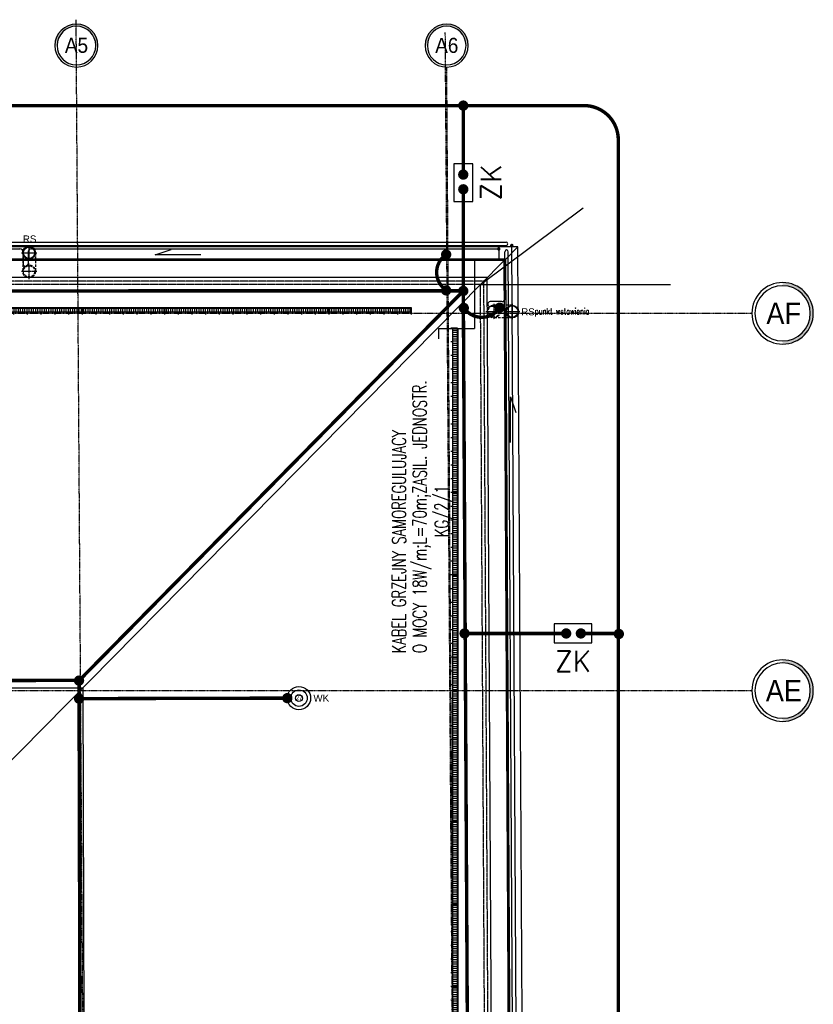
# Model space of a CAD drawing. Header units: inches. Extents: x -145354 to -97635, y 38777 to 78670.
# Tile 199 of 231: x -139052 to -137894, y 77235 to 78670. Entities that reach past the tile are written whole.
import ezdxf
from ezdxf.enums import TextEntityAlignment as Align

# ---------------------------------------------------------------- set-up
doc = ezdxf.new("R2010")
doc.units = ezdxf.units.IN
doc.header["$MEASUREMENT"] = 0
for name, pattern in [('CENTER', [2, 1.25, -0.25, 0.25, -0.25]), ('CONTINUA', [0]), ('DASHED2', [0.375, 0.25, -0.125]), ('HIDDEN', [0.375, 0.25, -0.125])]:
    doc.linetypes.add(name, pattern=pattern)
doc.layers.get('0').update_dxf_attribs({"color": 101})
doc.layers.add('0-pomoc', color=21, linetype='Continuous', plot=False)
for name, color, linetype in [('CIENKA', 8, 'CONTINUA'), ('E35', 6, 'Continuous'), ('E50', 3, 'Continuous'), ('Ins-kan', 54, 'Continuous'), ('Ins-went-opis', 141, 'Continuous'), ('Ins-wod', 152, 'Continuous'), ('Ins-wod-opis', 155, 'Continuous'), ('L_CIENKA', 8, 'Continuous'), ('Os-osie glowne', 8, 'CENTER'), ('Os-osie-opis', 8, 'Continuous'), ('piony_K_nr', 240, 'Continuous'), ('W-idok', 9, 'Continuous')]:
    doc.layers.add(name, color=color, linetype=linetype)
doc.styles.add('dwg_opis duży', font='ARIAL.TTF', dxfattribs={"width": 0.9})
doc.styles.add('ROMANS', font='romans', dxfattribs={"width": 0.85})
doc.styles.add('TYTUL2', font='ARIAL.TTF')

# ---------------------------------------------------------------- blocks, each defined once
blk = doc.blocks.new('rura_spustowa')
at = {"layer": 'Ins-wod', "linetype": 'Continuous'}
for p, q in [((-11.2, 0), (11.2, 0)), ((0, -11.2), (0, 11.2))]:
    blk.add_line(p, q, dxfattribs=at)
at = {"layer": 'Ins-wod', "linetype": 'Continuous', "ltscale": 25}
for radius in [9.25, 8.25]:
    blk.add_circle((0, 0), radius, dxfattribs=at)
blk = doc.blocks.new('RURASPUSTOWA')
at = {"layer": 'Ins-wod', "linetype": 'HIDDEN', "ltscale": 15}
for p, q in [((-20.5, 27), (-20.5, 0)), ((-2, 27), (-2, 0))]:
    blk.add_line(p, q, dxfattribs=at)
at = {"layer": 'Ins-wod', "linetype": 'HIDDEN'}
for p, q in [((-22.5, 0), (0, 0)), ((-11.3, -11.3), (-11.3, 11.3))]:
    blk.add_line(p, q, dxfattribs=at)
at = {"layer": 'Ins-wod', "linetype": 'HIDDEN', "ltscale": 15}
for radius in [9.25, 8.25]:
    blk.add_circle((-11.3, 0), radius, dxfattribs=at)
at = {"layer": 'Ins-wod', "linetype": 'Continuous'}
blk.add_blockref('rura_spustowa', (-11.3, 27), dxfattribs=at)
blk = doc.blocks.new('spadek_rynna')
at = {"layer": 'Ins-wod-opis'}
for p, q in [((0, 66.6), (0, 0)), ((0, 0), (7.8, 23.3))]:
    blk.add_line(p, q, dxfattribs=at)
blk = doc.blocks.new('płotek')
at = {"layer": 'CIENKA'}
h = blk.add_hatch(dxfattribs=at)
h.set_pattern_fill('LINE', color=256, angle=90, style=0)
h.set_pattern_definition([(90, (-76858.9865, 40023.877), (-3.175, 2e-16), [])])
h.paths.add_polyline_path([(120, -1), (0, -1), (0, -7), (120, -7)])
for p, q in [((120, 0), (0, 0)), ((0, 0), (0, -7)), ((120, -7), (120, 0)), ((120, -1), (0, -1)), ((0, -7), (120, -7)), ((0, -7), (0, -10)), ((20, -7), (20, -10)), ((40, -7), (40, -10)), ((60, -7), (60, -10)), ((80, -7), (80, -10)), ((100, -7), (100, -10)), ((120, -7), (120, -10))]:
    blk.add_line(p, q, dxfattribs=at)
blk = doc.blocks.new('_opis_osi_liczbowy')
blk.add_hatch(color=256).paths.add_polyline_path([(32, 32), (32, 28.8, -1), (32, -28.8), (32, -32, 1)])
for radius in [32, 28.8]:
    blk.add_circle((32, 0), radius)
at = {"style": 'dwg_opis duży', "width": 0.9}
blk.add_attdef('AXNAMEH', text='', height=22.4, rotation=90, dxfattribs=at).set_placement((32, 0), align=Align.MIDDLE_CENTER)
blk = doc.blocks.new('_opis_osi')
blk.add_hatch(color=256).paths.add_polyline_path([(32, -32), (28.8, -32, -1), (-28.8, -32), (-32, -32, 1)])
for radius in [32, 28.8]:
    blk.add_circle((0, -32), radius)
at = {"style": 'dwg_opis duży', "width": 0.9}
blk.add_attdef('AXNAMEV', text='', height=22.4, rotation=90, dxfattribs=at).set_placement((0, -32), align=Align.MIDDLE_CENTER)

msp = doc.modelspace()

# ---------------------------------------------------------------- linework, layer by layer
at = {"layer": '0-pomoc'}
for q in [(-138230.02, 78396.36), (-138102.83, 78284.42)]:
    msp.add_line((-138379.83, 78284.42), q, dxfattribs=at)
at = {"layer": 'E35'}
for p, q in [((-140576.08, 78346.29), (-138342.57, 78346.29)), ((-138324.35, 76550.95), (-138334.23, 78342.53)), ((-140576.08, 78341.29), (-138342.57, 78341.29)), ((-140576.08, 78336.29), (-139051.78, 78336.29)), ((-139046.78, 78331.29), (-139046.78, 78314.54)), ((-139039.6, 78331.29), (-139039.6, 78314.54)), ((-139034.6, 78336.29), (-138353.12, 78336.29)), ((-138343.8, 78264.47), (-138344.17, 78332.29)), ((-138329.35, 76550.95), (-138339.17, 78332.32)), ((-138348.8, 78259.44), (-138365.68, 78259.44)), ((-138348.7, 78252.26), (-138365.68, 78252.26)), ((-138334.35, 76550.95), (-138343.7, 78247.28))]:
    msp.add_line(p, q, dxfattribs=at)
for points in [[(-138418.72, 78405.62), (-138391, 78405.62), (-138391, 78460.45), (-138418.72, 78460.45)], [(-138272.42, 77789.61), (-138272.42, 77761.88), (-138217.6, 77761.88), (-138217.6, 77789.61)]]:
    msp.add_lwpolyline(points, close=True, dxfattribs=at)
at = {"layer": 'E35', "const_width": 6.79}
for points in [[(-138407.3, 78442.26, -1), (-138402.5, 78447.06, -1)], [(-138407.26, 78420.84, -1), (-138402.46, 78425.64, -1)], [(-138257.21, 77778.14, -1), (-138252.41, 77773.35, -1)], [(-138235.79, 77778.18, -1), (-138230.99, 77773.39, -1)]]:
    msp.add_lwpolyline(points, format="xyb", close=True, dxfattribs=at)
at = {"layer": 'E35'}
for centre, radius, start, end in [((-138342.57, 78343.79), 2.5, 269.99994, 89.99994), ((-139051.78, 78331.29), 5, 0, 89.99994), ((-139034.6, 78331.29), 5, 89.99994, 180), ((-138341.67, 78332.29), 2.5, 359.99989, 179.99989), ((-139043.19, 78314.54), 3.59, 180, 0), ((-138365.68, 78255.85), 3.59, 90, 270), ((-138348.8, 78264.44), 5, 270, 0.31605), ((-138348.7, 78247.26), 5, 0.31605, 90)]:
    msp.add_arc(centre, radius, start, end, dxfattribs=at)
at = {"layer": 'E50'}
for p, q in [((-138353.12, 78336.29), (-138353.12, 78321.5)), ((-138353.12, 78321.5), (-138388.68, 78321.5)), ((-138388.68, 78321.5), (-138388.68, 78220.38)), ((-138440.63, 78205.01), (-138440.63, 78220.38)), ((-138440.63, 78220.38), (-138388.68, 78220.38))]:
    msp.add_line(p, q, dxfattribs=at)
at = {"layer": 'E50', "linetype": 'HIDDEN', "ltscale": 100, "const_width": 5}
for points in [[(-143011.89, 78545.29), (-140123.61, 78545.29, 0.4142136), (-140073.61, 78595.29), (-140073.61, 78595.29, -0.4142136), (-140023.61, 78645.29), (-139455.81, 78645.29, -0.4142136), (-139405.81, 78595.29), (-139405.81, 78595.29, 0.4142136), (-139355.81, 78545.29), (-138228.81, 78545.29, -0.4142136), (-138178.81, 78495.29), (-138178.81, 74625.14, -0.4142136), (-138228.81, 74575.14), (-139693.78, 74575.14, -0.4142136), (-139743.78, 74625.14), (-139743.78, 76763.47)], [(-138178.81, 77777.82, -0.1652447), (-138184.91, 77775.75), (-138233.39, 77775.75)]]:
    msp.add_lwpolyline(points, format="xyb", dxfattribs=at)
at = {"layer": 'E50'}
for points, const_width in [([(-138404.86, 78549.01, -1), (-138404.86, 78541.51, -1)], 7.5), ([(-138404.9, 78448.41, -1), (-138404.9, 78440.91, -1)], 7.5), ([(-138404.86, 78426.99, -1), (-138404.86, 78419.49, -1)], 7.5), ([(-138332.84, 78341.29, -1), (-138335.34, 78341.29, -1)], 2.5), ([(-138433.61, 78328.11, 1), (-138426.11, 78328.11, 1)], 7.5), ([(-138351.87, 78336.29, -1), (-138354.37, 78336.29, -1)], 2.5), ([(-138433.61, 78275.87, 1), (-138426.11, 78275.87, 1)], 7.5), ([(-138404.86, 78278.8, 1), (-138404.86, 78271.3, 1)], 7.5), ([(-138404.12, 78246.54, -1), (-138404.16, 78254.04, -1)], 7.5), ([(-138351.87, 78246.83, -1), (-138351.92, 78254.33, -1)], 7.5), ([(-138399.25, 77775.75, 1), (-138406.75, 77775.75, 1)], 7.5), ([(-138251.06, 77775.75, -1), (-138258.56, 77775.75, -1)], 7.5), ([(-138229.64, 77775.78, -1), (-138237.14, 77775.78, -1)], 7.5), ([(-138174.25, 77774.98, -1), (-138181.75, 77774.98, -1)], 7.5), ([(-138965.23, 77710.74, 1), (-138965.23, 77703.24, 1)], 7.5), ([(-138965.16, 77684.46, 1), (-138965.16, 77676.96, 1)], 7.5), ([(-138661.48, 77685.19, 1), (-138661.48, 77677.69, 1)], 7.5)]:
    msp.add_lwpolyline(points, format="xyb", close=True, dxfattribs=dict(at, const_width=const_width))
at = {"layer": 'E50', "linetype": 'HIDDEN', "ltscale": 100, "const_width": 5}
msp.add_lwpolyline([(-138404.86, 78545.29), (-138404.86, 78444.66)], dxfattribs=at)
at = {"layer": 'E50', "linetype": 'Continuous', "const_width": 5}
for points in [[(-138404.86, 78277.98), (-138404.86, 78424.99)], [(-138400.07, 77775.75), (-138253.06, 77775.75)], [(-138661.48, 77681.48), (-138965.16, 77680.71)]]:
    msp.add_lwpolyline(points, dxfattribs=at)
at = {"layer": 'E50', "const_width": 5}
for points in [[(-138429.86, 78328.11, 0.5334917), (-138429.86, 78276.21, 2.2183293)], [(-138351.9, 78250.58, -0.5334917), (-138403.8, 78250.3, -2.2183293)]]:
    msp.add_lwpolyline(points, format="xyb", dxfattribs=at)
for points in [[(-138404.66, 78275.24), (-142756.43, 78274.4)], [(-138965.23, 77706.99), (-138404.66, 78275.24)], [(-138385.65, 74792.4), (-138404.86, 78275.24)], [(-139802.95, 77706.93), (-138964.97, 77707.26)], [(-138965.23, 77706.99), (-138963.34, 76964.81)]]:
    msp.add_lwpolyline(points, dxfattribs=at)
at = {"layer": 'Ins-kan'}
msp.add_circle((-138644.48, 77681.48), 5, dxfattribs=at)
at = {"layer": 'L_CIENKA'}
for radius in [17, 12]:
    msp.add_circle((-138644.48, 77681.48), radius, dxfattribs=at)
at = {"layer": 'Os-osie glowne'}
for p, q in [((-138941.61, 74509), (-138969.41, 78670.48)), ((-138401.6, 74509), (-138431.07, 78651.62)), ((-138941.74, 74529), (-138968.95, 78601.42)), ((-138401.73, 74529), (-138428.94, 78601.42))]:
    msp.add_line(p, q, dxfattribs=at)
for points in [[(-143172.52, 78242.42), (-137984, 78242.42)], [(-143172.52, 78242.42), (-137984, 78242.42)], [(-143172.52, 77692.42), (-137984, 77692.42)], [(-143172.52, 77692.42), (-137984, 77692.42)]]:
    msp.add_lwpolyline(points, dxfattribs=at)
at = {"layer": 'W-idok'}
msp.add_line((-138343.03, 78321.42), (-138325.13, 78339.42), dxfattribs=at)
at = {"layer": 'W-idok', "ltscale": 100}
for p, q in [((-139575.35, 77072.38), (-138345.26, 78319.42)), ((-139811.31, 77696), (-138959.82, 77696.39)), ((-138959.82, 77696.39), (-138957.92, 77022.37))]:
    msp.add_line(p, q, dxfattribs=at)
at = {"layer": 'W-idok'}
for points in [[(-141509.38, 77050.92), (-139595.38, 77052.77), (-139597.84, 74707.85), (-138305.09, 74706.49), (-138325.13, 78339.42), (-142827.29, 78339.42), (-142803.04, 74709.67), (-141507.12, 74710.92)], [(-141527.4, 77068.9), (-139577.36, 77070.79), (-139579.82, 74725.83), (-138323.19, 74724.5), (-138343.03, 78321.42), (-142809.17, 78321.42), (-142785.16, 74727.69), (-141525.13, 74728.9)], [(-141529.4, 77070.9), (-139575.35, 77072.79), (-139577.82, 74727.83), (-138325.2, 74726.51), (-138345.02, 78319.42), (-142807.15, 78319.42), (-142783.17, 74729.69), (-141527.13, 74730.9)], [(-141554.43, 77095.88), (-139550.33, 77097.82), (-139552.79, 74752.8), (-138350.34, 74751.53), (-138369.88, 78294.42), (-142781.98, 78294.42), (-142758.34, 74754.71), (-141552.16, 74755.88)]]:
    msp.add_lwpolyline(points, close=True, dxfattribs=at)
at = {"layer": 'W-idok', "linetype": 'DASHED2'}
msp.add_lwpolyline([(-141559.43, 77100.87), (-139545.32, 77102.82), (-139547.79, 74757.79), (-138355.36, 74756.54), (-138374.85, 78289.42), (-142776.95, 78289.42), (-142753.37, 74759.72), (-141557.16, 74760.87)], close=True, dxfattribs=at)
msp.add_lwpolyline([(-141564.43, 77105.87), (-139540.32, 77107.83), (-139542.78, 74762.79), (-138360.39, 74761.54), (-138379.83, 78284.42), (-142771.92, 78284.42), (-142748.4, 74764.72), (-141562.17, 74765.87), (-141564.44, 77105.87)], dxfattribs=at)

# ---------------------------------------------------------------- block references
at = {"xscale": -1}
for name, p, rotation in [('spadek_rynna', (-138854.24, 78327.58), 270), ('płotek', (-138412.98, 78100.99), 270), ('spadek_rynna', (-138335.94, 78120.93), 180), ('płotek', (-138412.98, 77980.99), 270), ('płotek', (-138412.98, 77860.99), 270), ('płotek', (-138412.98, 77740.99), 270), ('płotek', (-138412.98, 77620.99), 270), ('płotek', (-138412.98, 77500.99), 270), ('płotek', (-138412.98, 77380.99), 270), ('płotek', (-138412.98, 77260.99), 270), ('płotek', (-138412.98, 77140.99), 270)]:
    msp.add_blockref(name, p, dxfattribs=dict(at, rotation=rotation))
for p in [(-138960.73, 78250.94), (-138840.73, 78250.94), (-138720.73, 78250.94), (-138600.73, 78250.94), (-138480.73, 78250.94)]:
    msp.add_blockref('płotek', p, dxfattribs=at)
at = {"layer": 'Ins-wod'}
msp.add_blockref('RURASPUSTOWA', (-139026.8, 78303.67), dxfattribs=at)
at = {"layer": 'Ins-wod', "rotation": 270}
msp.add_blockref('RURASPUSTOWA', (-138360.54, 78233.73), dxfattribs=at)
at = {"layer": 'Os-osie-opis'}
ref = msp.add_blockref('_opis_osi_liczbowy', (-138969.08, 78601.42), dxfattribs=dict(at, xscale=-0.9799999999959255, yscale=0.9799999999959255, zscale=0.9799999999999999, rotation=270))
ref.add_attrib('AXNAMEH', 'A5', dxfattribs={"layer": '0', "height": 21.952, "style": 'dwg_opis duży', "width": 0.9}).set_placement((-138968.94, 78633.14), align=Align.MIDDLE_CENTER)
ref = msp.add_blockref('_opis_osi_liczbowy', (-138429.07, 78601.42), dxfattribs=dict(at, xscale=-0.9799999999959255, yscale=0.9799999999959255, zscale=0.9799999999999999, rotation=270))
ref.add_attrib('AXNAMEH', 'A6', dxfattribs={"layer": '0', "height": 21.952, "style": 'dwg_opis duży', "width": 0.9}).set_placement((-138428.92, 78633.05), align=Align.MIDDLE_CENTER)
ref = msp.add_blockref('_opis_osi', (-137984, 78242.42), dxfattribs=dict(at, xscale=-1.399999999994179, yscale=1.399999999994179, zscale=1.4, rotation=90))
ref.add_attrib('AXNAMEV', 'AF', dxfattribs={"layer": '0', "height": 31.36, "style": 'dwg_opis duży', "width": 0.9}).set_placement((-137937.63, 78242.42), align=Align.MIDDLE_CENTER)
ref = msp.add_blockref('_opis_osi', (-137984, 77692.42), dxfattribs=dict(at, xscale=-1.399999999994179, yscale=1.399999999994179, zscale=1.4, rotation=90))
ref.add_attrib('AXNAMEV', 'AE', dxfattribs={"layer": '0', "height": 31.36, "style": 'dwg_opis duży', "width": 0.9}).set_placement((-137937.32, 77692.42), align=Align.MIDDLE_CENTER)

# ---------------------------------------------------------------- texts
at = {"layer": '0-pomoc', "style": 'ROMANS', "width": 0.7}
msp.add_text('punkt wstawienia', height=9, dxfattribs=at).set_placement((-138300.63, 78240.93))
at = {"layer": 'E35', "style": 'ROMANS', "width": 0.7}
for s, p in [('O MOCY 18W/m;L=70m;ZASIL. JEDNOSTR.', (-138458.47, 77747.09)), ('KABEL GRZEJNY SAMOREGULUJACY', (-138488.64, 77747.09)), ('KG/2/1', (-138426.49, 77916.33))]:
    msp.add_text(s, height=19.95, rotation=90, dxfattribs=at).set_placement(p)
at = {"layer": 'E50', "linetype": 'Continuous', "style": 'ROMANS'}
msp.add_text('ZK', height=30, rotation=90, dxfattribs=at).set_placement((-138349.45, 78406.96))
msp.add_text('ZK', height=30, dxfattribs=at).set_placement((-138271.09, 77720.34))
at = {"layer": 'Ins-went-opis', "style": 'TYTUL2'}
msp.add_text('WK', height=10.212, dxfattribs=at).set_placement((-138623.44, 77676.44))
at = {"layer": 'Ins-wod-opis', "style": 'TYTUL2'}
for p in [(-139037.29, 78350.82), (-138310.51, 78244.64)]:
    msp.add_text('RS', height=10.212, dxfattribs=at).set_placement(p, align=Align.MIDDLE)
at = {"layer": 'piony_K_nr', "style": 'TYTUL2', "width": 0.9}
msp.add_text('27', height=6.5, dxfattribs=at).set_placement((-138649.15, 77678.57, -76.7))

doc.saveas('drawing.dxf')
